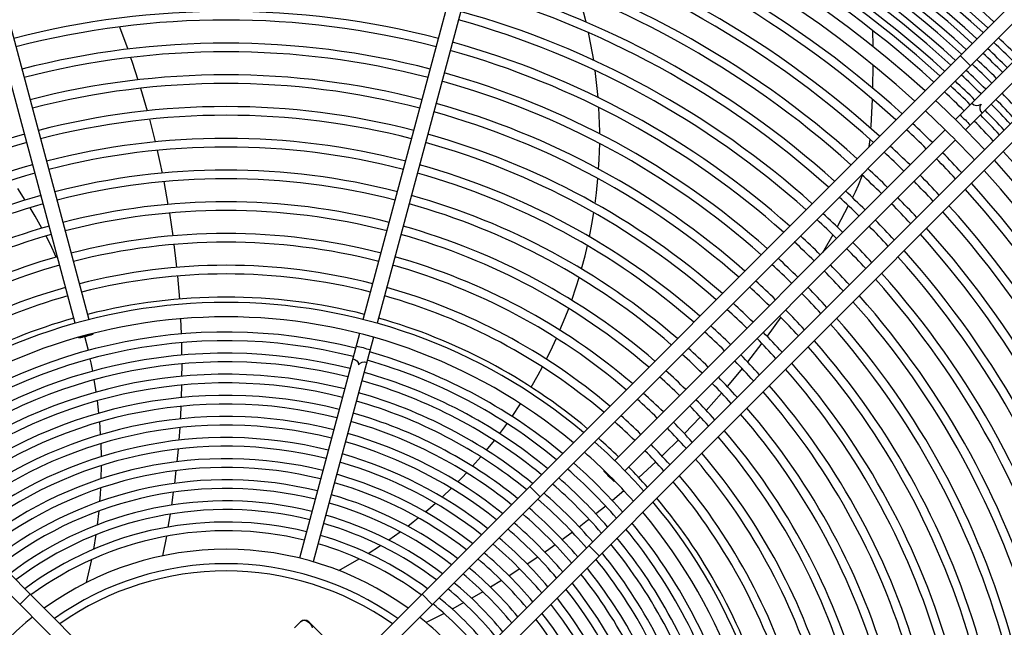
# Model space of a CAD drawing. Header units: centimetres. Extents: x -92429 to 178773, y 2337 to 428125.
# Tile 114 of 138: x 162467 to 162499, y 9543 to 9563. Entities that reach past the tile are written whole.
import ezdxf

# ---------------------------------------------------------------- set-up
doc = ezdxf.new("R2010")
doc.units = ezdxf.units.CM
doc.header["$LTSCALE"] = 50
doc.layers.add('WL_urządzenia', color=1, linetype='Continuous')

msp = doc.modelspace()

# ---------------------------------------------------------------- linework, layer by layer
at = {"layer": 'WL_urządzenia', "color": 1, "linetype": 'Continuous'}
for p, q in [((162465.552, 9567.54, 2170), (162469.439, 9553.033, 2170)), ((162478.252, 9553.033, 2170), (162482.139, 9567.54, 2170)), ((162468.992, 9552.913, 2170), (162465.105, 9567.42, 2170)), ((162482.587, 9567.42, 2170), (162478.7, 9552.913, 2170)), ((162470.311, 9541.457, 2170), (162446.282, 9565.485, 2170)), ((162501.409, 9565.485, 2170), (162477.381, 9541.457, 2170)), ((162445.955, 9565.157, 2170), (162469.921, 9541.191, 2170)), ((162477.771, 9541.191, 2170), (162501.737, 9565.157, 2170)), ((162503.31, 9563.584, 2170), (162479.344, 9539.618, 2170)), ((162479.609, 9539.228, 2170), (162503.638, 9563.256, 2170)), ((162485.418, 9562.58, 2170), (162485.268, 9563.157, 2170)), ((162470.424, 9562.431, 2170), (162470.685, 9561.717, 2170)), ((162497.279, 9559.454, 2170), (162500.392, 9562.568, 2170)), ((162485.515, 9562.146, 2170), (162485.494, 9562.244, 2170)), ((162485.66, 9561.357, 2170), (162485.515, 9562.146, 2170)), ((162494.614, 9562.321, 2170), (162494.626, 9561.806, 2170)), ((162500.72, 9562.24, 2170), (162497.606, 9559.126, 2170)), ((162497.761, 9561.182, 2170), (162497.434, 9561.51, 2170)), ((162470.778, 9561.448, 2170), (162470.829, 9561.296, 2170)), ((162470.829, 9561.296, 2170), (162471.013, 9560.729, 2170)), ((162494.629, 9561.208, 2170), (162494.617, 9560.466, 2170)), ((162485.801, 9560.163, 2170), (162485.708, 9561.028, 2170)), ((162471.096, 9560.459, 2170), (162471.306, 9559.736, 2170)), ((162494.605, 9560.112, 2170), (162494.559, 9559.24, 2170)), ((162485.85, 9559.074, 2170), (162485.823, 9559.842, 2170)), ((162471.38, 9559.464, 2170), (162471.564, 9558.738, 2170)), ((162485.851, 9558.998, 2170), (162485.85, 9559.074, 2170)), ((162486.332, 9548.507, 2170), (162496.951, 9559.126, 2170)), ((162494.559, 9559.24, 2170), (162494.554, 9559.176, 2170)), ((162485.833, 9558.167, 2170), (162485.849, 9558.685, 2170)), ((162497.279, 9558.799, 2170), (162486.659, 9548.179, 2170)), ((162494.527, 9558.81, 2170), (162494.503, 9558.586, 2170)), ((162494.528, 9558.828, 2170), (162494.527, 9558.81, 2170)), ((162471.629, 9558.465, 2170), (162471.715, 9558.079, 2170)), ((162494.503, 9558.586, 2170), (162494.502, 9558.578, 2170)), ((162471.715, 9558.079, 2170), (162471.788, 9557.736, 2170)), ((162485.816, 9557.864, 2170), (162485.825, 9558.007, 2170)), ((162485.825, 9558.007, 2170), (162485.833, 9558.167, 2170)), ((162471.843, 9557.462, 2170), (162471.978, 9556.73, 2170)), ((162485.747, 9557.102, 2170), (162485.793, 9557.56, 2170)), ((162494.274, 9557.632, 2170), (162494.159, 9557.34, 2170)), ((162494.287, 9557.668, 2170), (162494.274, 9557.632, 2170)), ((162467.393, 9556.871, 2170), (162467.152, 9557.24, 2170)), ((162485.704, 9556.762, 2170), (162485.747, 9557.102, 2170)), ((162494.059, 9557.124, 2170), (162493.971, 9556.949, 2170)), ((162494.159, 9557.34, 2170), (162494.059, 9557.124, 2170)), ((162467.706, 9556.356, 2170), (162467.545, 9556.626, 2170)), ((162472.023, 9556.455, 2170), (162472.025, 9556.447, 2170)), ((162472.025, 9556.447, 2170), (162472.133, 9555.721, 2170)), ((162485.597, 9556.096, 2170), (162485.66, 9556.467, 2170)), ((162493.839, 9556.69, 2170), (162493.478, 9556.011, 2170)), ((162467.925, 9555.966, 2170), (162467.706, 9556.356, 2170)), ((162485.519, 9555.694, 2170), (162485.597, 9556.096, 2170)), ((162468.198, 9555.44, 2170), (162468.058, 9555.715, 2170)), ((162493.338, 9555.759, 2170), (162493.047, 9555.251, 2170)), ((162468.39, 9555.04, 2170), (162468.198, 9555.44, 2170)), ((162472.17, 9555.445, 2170), (162472.245, 9554.809, 2170)), ((162485.379, 9555.085, 2170), (162485.456, 9555.408, 2170)), ((162493.047, 9555.251, 2170), (162493.007, 9555.182, 2170)), ((162485.266, 9554.659, 2170), (162485.379, 9555.085, 2170)), ((162472.245, 9554.809, 2170), (162472.255, 9554.709, 2170)), ((162472.282, 9554.432, 2170), (162472.343, 9553.694, 2170)), ((162485.093, 9554.082, 2170), (162485.186, 9554.383, 2170)), ((162484.95, 9553.659, 2170), (162485.093, 9554.082, 2170)), ((162484.741, 9553.103, 2170), (162484.853, 9553.391, 2170)), ((162491.855, 9553.375, 2170), (162491.83, 9553.339, 2170)), ((162472.381, 9553.059, 2170), (162472.401, 9552.571, 2170)), ((162484.572, 9552.693, 2170), (162484.741, 9553.103, 2170)), ((162491.669, 9553.107, 2170), (162491.228, 9552.497, 2170)), ((162469.118, 9552.443, 2170), (162469.112, 9552.465, 2170)), ((162469.421, 9552.045, 2170), (162469.31, 9552.485, 2170)), ((162469.559, 9552.585, 2170), (162469.565, 9552.562, 2170)), ((162478.132, 9552.585, 2170), (162476.201, 9545.378, 2170)), ((162478.58, 9552.465, 2170), (162476.648, 9545.258, 2170)), ((162484.331, 9552.16, 2170), (162484.459, 9552.435, 2170)), ((162472.409, 9552.293, 2170), (162472.416, 9551.893, 2170)), ((162484.136, 9551.763, 2170), (162484.331, 9552.16, 2170)), ((162491.06, 9552.271, 2170), (162490.601, 9551.679, 2170)), ((162469.51, 9551.643, 2170), (162469.482, 9551.773, 2170)), ((162469.562, 9551.381, 2170), (162469.51, 9551.643, 2170)), ((162472.418, 9551.549, 2170), (162472.416, 9551.212, 2170)), ((162472.418, 9551.613, 2170), (162472.418, 9551.549, 2170)), ((162483.872, 9551.265, 2170), (162484.007, 9551.515, 2170)), ((162490.425, 9551.46, 2170), (162490.174, 9551.154, 2170)), ((162469.675, 9550.709, 2170), (162469.611, 9551.106, 2170)), ((162483.644, 9550.868, 2170), (162483.872, 9551.265, 2170)), ((162490.174, 9551.154, 2170), (162489.949, 9550.886, 2170)), ((162472.412, 9550.932, 2170), (162472.401, 9550.53, 2170)), ((162469.759, 9550.029, 2170), (162469.712, 9550.431, 2170)), ((162489.767, 9550.673, 2170), (162489.273, 9550.117, 2170)), ((162472.391, 9550.25, 2170), (162472.376, 9549.944, 2170)), ((162483.037, 9549.923, 2170), (162483.308, 9550.328, 2170)), ((162472.376, 9549.944, 2170), (162472.371, 9549.846, 2170)), ((162489.079, 9549.905, 2170), (162488.574, 9549.373, 2170)), ((162489.085, 9549.911, 2170), (162489.079, 9549.905, 2170)), ((162469.8, 9549.553, 2170), (162469.785, 9549.747, 2170)), ((162469.813, 9549.339, 2170), (162469.8, 9549.553, 2170)), ((162472.354, 9549.565, 2170), (162472.325, 9549.159, 2170)), ((162482.638, 9549.374, 2170), (162482.798, 9549.588, 2170)), ((162482.798, 9549.588, 2170), (162482.876, 9549.696, 2170)), ((162482.214, 9548.841, 2170), (162482.467, 9549.153, 2170)), ((162488.379, 9549.174, 2170), (162487.923, 9548.724, 2170)), ((162469.838, 9548.639, 2170), (162469.827, 9549.053, 2170)), ((162472.301, 9548.877, 2170), (162472.263, 9548.47, 2170)), ((162481.764, 9548.323, 2170), (162482.032, 9548.626, 2170)), ((162487.923, 9548.724, 2170), (162487.851, 9548.654, 2170)), ((162469.831, 9547.925, 2170), (162469.839, 9548.348, 2170)), ((162487.65, 9548.462, 2170), (162487.105, 9547.959, 2170)), ((162472.233, 9548.186, 2170), (162472.185, 9547.776, 2170)), ((162481.289, 9547.821, 2170), (162481.438, 9547.974, 2170)), ((162481.438, 9547.974, 2170), (162481.572, 9548.115, 2170)), ((162485.987, 9548.162, 2170), (162486.004, 9548.179, 2170)), ((162469.806, 9547.416, 2170), (162469.818, 9547.628, 2170)), ((162480.784, 9547.334, 2170), (162481.085, 9547.619, 2170)), ((162483.928, 9547.349, 2170), (162483.6, 9547.677, 2170)), ((162486.332, 9547.851, 2170), (162486.315, 9547.835, 2170)), ((162469.79, 9547.196, 2170), (162469.806, 9547.416, 2170)), ((162472.148, 9547.49, 2170), (162472.091, 9547.078, 2170)), ((162486.628, 9547.539, 2170), (162486.256, 9547.223, 2170)), ((162480.25, 9546.862, 2170), (162480.569, 9547.138, 2170)), ((162486.042, 9547.045, 2170), (162485.731, 9546.793, 2170)), ((162469.713, 9546.445, 2170), (162469.763, 9546.891, 2170)), ((162472.037, 9546.731, 2170), (162471.978, 9546.373, 2170)), ((162472.047, 9546.789, 2170), (162472.037, 9546.731, 2170)), ((162479.854, 9546.539, 2170), (162480.02, 9546.672, 2170)), ((162485.512, 9546.62, 2170), (162485.462, 9546.58, 2170)), ((162479.68, 9546.404, 2170), (162479.854, 9546.539, 2170)), ((162485.462, 9546.58, 2170), (162485.195, 9546.374, 2170)), ((162469.593, 9545.666, 2170), (162469.669, 9546.13, 2170)), ((162471.927, 9546.081, 2170), (162471.806, 9545.449, 2170)), ((162479.071, 9545.959, 2170), (162479.435, 9546.22, 2170)), ((162484.972, 9546.205, 2170), (162484.648, 9545.966, 2170)), ((162478.412, 9545.526, 2170), (162478.807, 9545.78, 2170)), ((162484.42, 9545.802, 2170), (162484.17, 9545.625, 2170)), ((162485.829, 9545.448, 2170), (162485.501, 9545.776, 2170)), ((162477.463, 9544.981, 2170), (162478.124, 9545.351, 2170)), ((162483.858, 9545.409, 2170), (162483.521, 9545.182, 2170)), ((162484.17, 9545.625, 2170), (162484.09, 9545.569, 2170)), ((162469.364, 9544.596, 2170), (162469.531, 9545.335, 2170)), ((162483.284, 9545.027, 2170), (162482.94, 9544.806, 2170)), ((162482.697, 9544.655, 2170), (162482.345, 9544.441, 2170)), ((162467.549, 9544.219, 2170), (162467.221, 9543.891, 2170)), ((162480.47, 9543.891, 2170), (162480.142, 9544.219, 2170)), ((162482.097, 9544.294, 2170), (162481.736, 9544.085, 2170)), ((162481.431, 9543.914, 2170), (162481.111, 9543.74, 2170)), ((162481.482, 9543.942, 2170), (162481.431, 9543.914, 2170)), ((162480.85, 9543.6, 2170), (162480.278, 9543.307, 2170)), ((162476.041, 9543.133, 2170), (162476.238, 9543.33, 2170)), ((162476.238, 9543.33, 2170), (162476.254, 9543.344, 2170)), ((162476.254, 9543.344, 2170), (162476.271, 9543.356, 2170)), ((162476.271, 9543.356, 2170), (162476.293, 9543.367, 2170)), ((162476.293, 9543.367, 2170), (162476.314, 9543.375, 2170)), ((162476.314, 9543.375, 2170), (162476.345, 9543.38, 2170)), ((162476.345, 9543.38, 2170), (162476.372, 9543.38, 2170)), ((162476.372, 9543.38, 2170), (162476.418, 9543.368, 2170)), ((162476.418, 9543.368, 2170), (162476.458, 9543.346, 2170)), ((162476.458, 9543.346, 2170), (162476.494, 9543.319, 2170)), ((162476.494, 9543.319, 2170), (162476.526, 9543.289, 2170)), ((162477.549, 9542.281, 2170), (162476.5, 9543.33, 2170)), ((162476.526, 9543.289, 2170), (162476.555, 9543.258, 2170)), ((162476.555, 9543.258, 2170), (162476.582, 9543.222, 2170)), ((162476.582, 9543.222, 2170), (162476.604, 9543.182, 2170)), ((162476.604, 9543.182, 2170), (162476.616, 9543.136, 2170))]:
    msp.add_line(p, q, dxfattribs=at)
for points in [[(162497.808, 9559.983, 0.407676), (162498.104, 9559.952, 0.407676), (162498.136, 9559.655)], [(162497.429, 9559.604, 0.037253), (162497.599, 9559.446, 0.037253), (162497.756, 9559.276)], [(162469.118, 9552.443, 0.037253), (162469.339, 9552.511, 0.037253), (162469.565, 9552.562)], [(162469.344, 9552.494, 0.037253), (162469.118, 9552.443)], [(162469.565, 9552.562, 0.037253), (162469.344, 9552.494)], [(162478.026, 9552.189, 0.037253), (162478.252, 9552.138, 0.037253), (162478.473, 9552.069)], [(162477.914, 9551.772, -0.374287), (162478.103, 9551.582, -0.374287), (162478.362, 9551.652)], [(162486.145, 9547.992, 0.037253), (162485.987, 9548.162)], [(162485.987, 9548.162, 0.037253), (162486.157, 9548.005, 0.037253), (162486.315, 9547.835)], [(162486.315, 9547.835, 0.037253), (162486.145, 9547.992)]]:
    msp.add_lwpolyline(points, format="xyb", dxfattribs=at)
msp.add_circle((162473.846, 9535.693, 2170), 47.277, dxfattribs=at)
for centre, radius, start, end in [((162473.846, 9535.693, 2170), 47.277, 49.4416, 40.5584), ((162473.846, 9535.693, 2170), 42.566, 47.9961, 42.0039), ((162473.846, 9535.693, 2170), 42.222, 48.0205, 41.9795), ((162473.846, 9535.693, 2170), 42.012, 48.0356, 41.9644), ((162473.846, 9535.693, 2170), 36.501, 47.4744, 74.6362), ((162473.846, 9535.693, 2170), 36.011, 47.5082, 74.6313), ((162473.846, 9535.693, 2170), 36.223, 47.4935, 74.6334), ((162473.846, 9535.693, 2170), 35.732, 47.5277, 74.6284), ((162473.846, 9535.693, 2170), 35.52, 47.5429, 74.6262), ((162473.846, 9535.693, 2170), 35.029, 47.5785, 74.6209), ((162473.846, 9535.693, 2170), 35.242, 47.5629, 74.6232), ((162473.846, 9535.693, 2170), 34.751, 47.5992, 74.6179), ((162473.846, 9535.693, 2170), 33.372, 47.7066, 132.2934), ((162473.846, 9535.693, 2170), 34.538, 47.6152, 74.6155), ((162473.846, 9535.693, 2170), 32.908, 47.7448, 132.2552), ((162473.846, 9535.693, 2170), 34.048, 47.6529, 74.61), ((162473.846, 9535.693, 2170), 34.26, 47.6364, 74.6124), ((162473.846, 9535.693, 2170), 33.769, 47.6748, 74.6068), ((162473.846, 9535.693, 2170), 32.329, 47.794, 74.5893), ((162473.846, 9535.693, 2170), 32.051, 47.8183, 74.5857), ((162473.846, 9535.693, 2170), 31.032, 47.9109, 74.5721), ((162473.846, 9535.693, 2170), 31.31, 47.8851, 74.5759), ((162473.846, 9535.693, 2170), 30.291, 47.9822, 74.5616), ((162473.846, 9535.693, 2170), 30.013, 48.0099, 74.5576), ((162473.846, 9535.693, 2170), 29.272, 48.0861, 74.5464), ((162473.846, 9535.693, 2170), 28.994, 48.1157, 74.542), ((162473.846, 9535.693, 2170), 27.234, 75.4876, 104.5124), ((162473.846, 9535.693, 2170), 28.253, 48.1975, 74.53), ((162473.846, 9535.693, 2170), 26.956, 75.4926, 104.5074), ((162473.846, 9535.693, 2170), 27.975, 48.2293, 74.5253), ((162473.846, 9535.693, 2170), 26.215, 75.5065, 104.4935), ((162473.846, 9535.693, 2170), 27.234, 48.3173, 74.5124), ((162473.846, 9535.693, 2170), 36.011, 45.3687, 46.7702), ((162473.846, 9535.693, 2170), 36.223, 45.3666, 46.7598), ((162473.846, 9535.693, 2170), 25.937, 75.512, 104.488), ((162473.846, 9535.693, 2170), 26.956, 48.3516, 74.5074), ((162473.846, 9535.693, 2170), 35.52, 45.3738, 46.7947), ((162473.846, 9535.693, 2170), 35.732, 45.3716, 46.784), ((162473.846, 9535.693, 2170), 35.029, 45.3791, 46.8198), ((162473.846, 9535.693, 2170), 35.242, 45.3768, 46.8088), ((162473.846, 9535.693, 2170), 25.196, 75.527, 104.473), ((162473.846, 9535.693, 2170), 26.215, 48.4464, 74.4935), ((162473.846, 9535.693, 2170), 34.538, 45.3845, 46.8457), ((162473.846, 9535.693, 2170), 34.751, 45.3821, 46.8344), ((162473.846, 9535.693, 2170), 24.918, 75.5329, 104.4671), ((162473.846, 9535.693, 2170), 25.937, 48.4834, 74.488), ((162473.846, 9535.693, 2170), 34.048, 45.39, 46.8723), ((162473.846, 9535.693, 2170), 34.26, 45.3876, 46.8607), ((162473.846, 9535.693, 2170), 33.769, 45.3932, 46.8877), ((162473.846, 9535.693, 2170), 35.029, 43.1802, 44.6209), ((162473.846, 9535.693, 2170), 25.196, 48.586, 74.473), ((162473.846, 9535.693, 2170), 33.372, 43.0898, 46.9102), ((162473.846, 9535.693, 2170), 34.538, 43.1543, 44.6155), ((162473.846, 9535.693, 2170), 34.751, 43.1656, 44.6179), ((162473.846, 9535.693, 2170), 24.177, 75.5492, 104.4508), ((162473.846, 9535.693, 2170), 23.899, 75.5556, 104.4444), ((162473.846, 9535.693, 2170), 24.918, 48.626, 74.4671), ((162473.846, 9535.693, 2170), 32.908, 43.0629, 46.9371), ((162473.846, 9535.693, 2170), 34.048, 43.1277, 44.61), ((162473.846, 9535.693, 2170), 34.26, 43.1393, 44.6124), ((162473.846, 9535.693, 2170), 32.329, 45.4107, 46.9719), ((162473.846, 9535.693, 2170), 33.769, 43.1123, 44.6068), ((162473.846, 9535.693, 2170), 24.177, 105.5492, 131.2627), ((162473.846, 9535.693, 2170), 24.177, 48.7373, 74.4508), ((162473.846, 9535.693, 2170), 32.051, 45.4143, 46.989), ((162473.846, 9535.693, 2170), 23.899, 105.5556, 131.2191), ((162473.846, 9535.693, 2170), 23.158, 75.5734, 104.4266), ((162473.846, 9535.693, 2170), 23.899, 48.7809, 74.4444), ((162473.846, 9535.693, 2170), 22.88, 75.5804, 104.4196), ((162473.846, 9535.693, 2170), 31.032, 45.4279, 47.0543), ((162473.846, 9535.693, 2170), 31.31, 45.4241, 47.0361), ((162473.846, 9535.693, 2170), 32.329, 43.0281, 44.5893), ((162473.846, 9535.693, 2170), 33.769, 15.3932, 42.3252), ((162473.846, 9535.693, 2170), 23.158, 105.5734, 131.098), ((162473.846, 9535.693, 2170), 23.158, 48.902, 74.4266), ((162473.846, 9535.693, 2170), 32.051, 43.011, 44.5857), ((162473.846, 9535.693, 2170), 33.372, 317.7066, 42.2934), ((162473.846, 9535.693, 2170), 22.88, 105.5804, 131.0505), ((162473.846, 9535.693, 2170), 22.139, 75.5998, 104.4002), ((162473.846, 9535.693, 2170), 22.88, 48.9495, 74.4196), ((162473.846, 9535.693, 2170), 30.013, 45.4424, 47.1241), ((162473.846, 9535.693, 2170), 30.291, 45.4384, 47.1046), ((162473.846, 9535.693, 2170), 32.908, 317.7448, 42.2552), ((162473.846, 9535.693, 2170), 21.861, 75.6074, 104.3926), ((162473.846, 9535.693, 2170), 31.032, 42.9457, 44.5721), ((162473.846, 9535.693, 2170), 31.31, 42.9639, 44.5759), ((162473.846, 9535.693, 2170), 32.329, 15.4107, 42.206), ((162473.846, 9535.693, 2170), 29.272, 45.4536, 47.1779), ((162473.846, 9535.693, 2170), 32.051, 15.4143, 42.1817), ((162473.846, 9535.693, 2170), 22.139, 105.5998, 130.9181), ((162473.846, 9535.693, 2170), 21.861, 105.6074, 130.8661), ((162473.846, 9535.693, 2170), 21.12, 75.6287, 104.3713), ((162473.846, 9535.693, 2170), 21.861, 49.1339, 74.3926), ((162473.846, 9535.693, 2170), 22.139, 49.0819, 74.4002), ((162473.846, 9535.693, 2170), 28.994, 45.458, 47.1988), ((162473.846, 9535.693, 2170), 30.013, 42.8759, 44.5576), ((162473.846, 9535.693, 2170), 30.291, 42.8954, 44.5616), ((162473.846, 9535.693, 2170), 20.842, 75.6371, 104.3629), ((162473.846, 9535.693, 2170), 28.253, 45.47, 47.2565), ((162473.846, 9535.693, 2170), 31.032, 15.4279, 42.0891), ((162473.846, 9535.693, 2170), 31.31, 15.4241, 42.1149), ((162473.846, 9535.693, 2170), 27.975, 45.4747, 47.2789), ((162473.846, 9535.693, 2170), 29.272, 42.8221, 44.5464), ((162473.846, 9535.693, 2170), 21.12, 105.6287, 130.7208), ((162473.846, 9535.693, 2170), 20.101, 75.6606, 104.3394), ((162473.846, 9535.693, 2170), 21.12, 49.2792, 74.3713), ((162473.846, 9535.693, 2170), 28.994, 42.8012, 44.542), ((162473.846, 9535.693, 2170), 30.291, 15.4384, 42.0178), ((162473.846, 9535.693, 2170), 20.842, 105.6371, 130.6636), ((162473.846, 9535.693, 2170), 19.823, 75.6699, 104.3301), ((162473.846, 9535.693, 2170), 20.842, 49.3364, 74.3629), ((162473.846, 9535.693, 2170), 26.956, 45.4926, 47.3651), ((162473.846, 9535.693, 2170), 27.234, 45.4876, 47.341), ((162473.846, 9535.693, 2170), 28.253, 42.7435, 44.53), ((162473.846, 9535.693, 2170), 30.013, 15.4424, 41.9901), ((162473.846, 9535.693, 2170), 27.975, 42.7211, 44.5253), ((162473.846, 9535.693, 2170), 29.272, 15.4536, 41.9139), ((162473.846, 9535.693, 2170), 20.101, 105.6606, 130.5034), ((162473.846, 9535.693, 2170), 20.101, 49.4966, 74.3394), ((162473.846, 9535.693, 2170), 26.215, 45.5065, 47.432), ((162473.846, 9535.693, 2170), 28.994, 15.458, 41.8843), ((162473.846, 9535.693, 2170), 19.823, 105.6699, 130.4402), ((162473.846, 9535.693, 2170), 19.082, 75.6959, 104.3041), ((162473.846, 9535.693, 2170), 19.823, 49.5598, 74.3301), ((162473.846, 9535.693, 2170), 25.937, 45.512, 47.4581), ((162473.846, 9535.693, 2170), 26.956, 42.6349, 44.5074), ((162473.846, 9535.693, 2170), 27.234, 42.659, 44.5124), ((162473.846, 9535.693, 2170), 28.253, 15.47, 41.8025), ((162473.846, 9535.693, 2170), 18.804, 75.7062, 104.2938), ((162473.846, 9535.693, 2170), 25.196, 45.527, 47.5304), ((162473.846, 9535.693, 2170), 27.975, 15.4747, 41.7707), ((162473.846, 9535.693, 2170), 19.082, 105.6959, 130.2628), ((162473.846, 9535.693, 2170), 19.082, 49.7372, 74.3041), ((162473.846, 9535.693, 2170), 24.918, 45.5329, 47.5587), ((162473.846, 9535.693, 2170), 26.215, 42.568, 44.4935), ((162473.846, 9535.693, 2170), 18.804, 105.7062, 130.1926), ((162473.846, 9535.693, 2170), 17.891, 50.0533, 129.9467), ((162473.846, 9535.693, 2170), 18.063, 75.7351, 104.2649), ((162473.846, 9535.693, 2170), 18.804, 49.8074, 74.2938), ((162473.846, 9535.693, 2170), 25.937, 42.5419, 44.488), ((162473.846, 9535.693, 2170), 26.956, 15.4926, 41.6484), ((162473.846, 9535.693, 2170), 27.234, 15.4876, 41.6827), ((162473.846, 9535.693, 2170), 23.899, 45.5556, 47.6679), ((162473.846, 9535.693, 2170), 24.177, 45.5492, 47.6372), ((162473.846, 9535.693, 2170), 25.196, 42.4696, 44.473), ((162473.846, 9535.693, 2170), 18.063, 105.7351, 129.9949), ((162473.846, 9535.693, 2170), 17.428, 50.1881, 129.8119), ((162473.846, 9535.693, 2170), 18.063, 50.0051, 74.2649), ((162473.846, 9535.693, 2170), 24.918, 42.4413, 44.4671), ((162473.846, 9535.693, 2170), 26.215, 15.5065, 41.5536), ((162473.846, 9535.693, 2170), 16.94, 75.7839, 129.6621), ((162473.846, 9535.693, 2170), 22.88, 45.5804, 47.7868), ((162473.846, 9535.693, 2170), 23.158, 45.5734, 47.7533), ((162473.846, 9535.693, 2170), 24.177, 42.3628, 44.4508), ((162473.846, 9535.693, 2170), 25.937, 15.512, 41.5166), ((162473.846, 9535.693, 2170), 16.662, 75.797, 129.5728), ((162473.846, 9535.693, 2170), 23.899, 42.3321, 44.4444), ((162473.846, 9535.693, 2170), 25.196, 15.527, 41.414), ((162473.846, 9535.693, 2170), 16.94, 50.3379, 74.2161), ((162473.846, 9535.693, 2170), 22.139, 45.5998, 47.8801), ((162473.846, 9535.693, 2170), 24.918, 15.5329, 41.374), ((162473.846, 9535.693, 2170), 16.262, 75.8165, 129.439), ((162473.846, 9535.693, 2170), 15.984, 75.8307, 129.342), ((162473.846, 9535.693, 2170), 16.662, 50.4272, 74.203), ((162473.846, 9535.693, 2170), 21.861, 45.6074, 47.9168), ((162473.846, 9535.693, 2170), 22.88, 42.2132, 44.4196), ((162473.846, 9535.693, 2170), 23.158, 42.2467, 44.4266), ((162473.846, 9535.693, 2170), 21.12, 45.6287, 48.0192), ((162473.846, 9535.693, 2170), 23.899, 15.5556, 41.2191), ((162473.846, 9535.693, 2170), 24.177, 15.5492, 41.2627), ((162473.846, 9535.693, 2170), 15.585, 75.852, 129.1964), ((162473.846, 9535.693, 2170), 15.984, 50.658, 74.1693), ((162473.846, 9535.693, 2170), 16.262, 50.561, 74.1835), ((162473.846, 9535.693, 2170), 20.842, 45.6371, 48.0595), ((162473.846, 9535.693, 2170), 22.139, 42.1199, 44.4002), ((162473.846, 9535.693, 2170), 15.307, 75.8675, 129.0906), ((162473.846, 9535.693, 2170), 21.861, 42.0832, 44.3926), ((162473.846, 9535.693, 2170), 23.158, 15.5734, 41.098), ((162473.846, 9535.693, 2170), 14.907, 75.8908, 128.9317), ((162473.846, 9535.693, 2170), 15.307, 50.9094, 74.1325), ((162473.846, 9535.693, 2170), 15.585, 50.8036, 74.148), ((162473.846, 9535.693, 2170), 19.823, 45.6699, 48.217), ((162473.846, 9535.693, 2170), 20.101, 45.6606, 48.1724), ((162473.846, 9535.693, 2170), 21.12, 41.9808, 44.3713), ((162473.846, 9535.693, 2170), 22.88, 15.5804, 41.0505), ((162473.846, 9535.693, 2170), 14.629, 75.9077, 128.8158), ((162473.846, 9535.693, 2170), 20.842, 41.9405, 44.3629), ((162473.846, 9535.693, 2170), 22.139, 15.5998, 40.9181), ((162473.846, 9535.693, 2170), 14.23, 75.9332, 128.6415), ((162473.846, 9535.693, 2170), 14.907, 51.0683, 74.1092), ((162473.846, 9535.693, 2170), 19.082, 45.6959, 48.342), ((162473.846, 9535.693, 2170), 21.861, 15.6074, 40.8661), ((162473.846, 9535.693, 2170), 13.951, 75.9518, 128.5142), ((162473.846, 9535.693, 2170), 14.629, 51.1842, 74.0923), ((162473.846, 9535.693, 2170), 18.804, 45.7062, 48.3915), ((162473.846, 9535.693, 2170), 19.823, 41.783, 44.3301), ((162473.846, 9535.693, 2170), 20.101, 41.8276, 44.3394), ((162473.846, 9535.693, 2170), 21.12, 15.6287, 40.7208), ((162473.846, 9535.693, 2170), 13.552, 75.9799, 128.3222), ((162473.846, 9535.693, 2170), 14.23, 51.3585, 74.0668), ((162473.846, 9535.693, 2170), 18.063, 45.7351, 48.5308), ((162473.846, 9535.693, 2170), 20.842, 15.6371, 40.6636), ((162473.846, 9535.693, 2170), 13.274, 76.0004, 128.1816), ((162473.846, 9535.693, 2170), 13.951, 51.4858, 74.0482), ((162473.846, 9535.693, 2170), 17.891, 41.4353, 48.5647), ((162473.846, 9535.693, 2170), 18.804, 41.6085, 44.2938), ((162473.846, 9535.693, 2170), 19.082, 41.658, 44.3041), ((162473.846, 9535.693, 2170), 12.874, 76.0314, 127.969), ((162473.846, 9535.693, 2170), 13.552, 51.6778, 74.0201), ((162473.846, 9535.693, 2170), 17.428, 41.3403, 48.6597), ((162473.846, 9535.693, 2170), 19.823, 15.6699, 40.4402), ((162473.846, 9535.693, 2170), 20.101, 15.6606, 40.5034), ((162473.846, 9535.693, 2170), 12.596, 76.0542, 127.8129), ((162473.846, 9535.693, 2170), 13.274, 51.8184, 73.9996), ((162473.846, 9535.693, 2170), 16.662, 41.1719, 48.8281), ((162473.846, 9535.693, 2170), 16.94, 41.2348, 48.7652), ((162473.846, 9535.693, 2170), 18.063, 41.4692, 44.2649), ((162473.846, 9535.693, 2170), 12.197, 76.0887, 127.5762), ((162473.846, 9535.693, 2170), 12.874, 52.031, 73.9686), ((162473.846, 9535.693, 2170), 16.262, 41.0777, 48.9223), ((162473.846, 9535.693, 2170), 19.082, 15.6959, 40.2628), ((162473.846, 9535.693, 2170), 11.919, 76.1141, 127.402), ((162473.846, 9535.693, 2170), 12.596, 52.1871, 73.9458), ((162473.846, 9535.693, 2170), 15.984, 41.0093, 48.9907), ((162473.846, 9535.693, 2170), 18.804, 15.7062, 40.1926), ((162473.846, 9535.693, 2170), 12.197, 52.4238, 73.9113), ((162473.846, 9535.693, 2170), 15.307, 40.8324, 49.1676), ((162473.846, 9535.693, 2170), 15.585, 40.9069, 49.0931), ((162473.846, 9535.693, 2170), 18.063, 15.7351, 39.9949), ((162473.846, 9535.693, 2170), 11.519, 76.1528, 127.1369), ((162473.846, 9535.693, 2170), 11.241, 76.1813, 126.9411), ((162473.846, 9535.693, 2170), 11.919, 52.598, 73.8858), ((162473.846, 9535.693, 2170), 14.907, 40.7205, 49.2795), ((162473.846, 9535.693, 2170), 17.891, 320.0533, 39.9467), ((162473.846, 9535.693, 2170), 11.519, 52.8631, 73.8472), ((162473.846, 9535.693, 2170), 14.629, 40.639, 49.361), ((162473.846, 9535.693, 2170), 17.428, 320.1881, 39.8119), ((162473.846, 9535.693, 2170), 10.842, 76.2249, 126.642), ((162473.846, 9535.693, 2170), 11.241, 53.0589, 73.8187), ((162473.846, 9535.693, 2170), 13.951, 40.4267, 49.5733), ((162473.846, 9535.693, 2170), 14.23, 40.5163, 49.4837), ((162473.846, 9535.693, 2170), 16.662, 15.797, 39.5728), ((162473.846, 9535.693, 2170), 16.94, 15.7839, 39.6621), ((162473.846, 9535.693, 2170), 10.563, 76.2571, 126.4203), ((162473.846, 9535.693, 2170), 10.842, 53.358, 73.7751), ((162473.846, 9535.693, 2170), 13.552, 40.2916, 49.7084), ((162473.846, 9535.693, 2170), 16.262, 15.8165, 39.439), ((162473.846, 9535.693, 2170), 9.967, 54.0971, 125.9029), ((162473.846, 9535.693, 2170), 10.563, 53.5797, 73.7429), ((162473.846, 9535.693, 2170), 13.274, 40.1927, 49.8073), ((162473.846, 9535.693, 2170), 15.984, 15.8307, 39.342), ((162473.846, 9535.693, 2170), 12.596, 39.9335, 50.0665), ((162473.846, 9535.693, 2170), 12.874, 40.0432, 49.9568), ((162473.846, 9535.693, 2170), 15.307, 15.8675, 39.0906), ((162473.846, 9535.693, 2170), 15.585, 15.852, 39.1964), ((162473.846, 9535.693, 2170), 9.504, 54.5449, 125.4551), ((162473.846, 9535.693, 2170), 12.197, 39.7671, 50.2329), ((162473.846, 9535.693, 2170), 14.907, 15.8908, 38.9317), ((162473.846, 9535.693, 2170), 9.27, 54.7878, 125.2122), ((162473.846, 9535.693, 2170), 11.919, 39.6446, 50.3554), ((162473.846, 9535.693, 2170), 14.629, 15.9077, 38.8158), ((162473.846, 9535.693, 2170), 11.519, 39.4583, 50.5417), ((162473.846, 9535.693, 2170), 14.23, 15.9332, 38.6415), ((162473.846, 9535.693, 2170), 10.842, 39.1108, 50.8892), ((162473.846, 9535.693, 2170), 11.241, 39.3208, 50.6792), ((162473.846, 9535.693, 2170), 13.552, 15.9799, 38.3222), ((162473.846, 9535.693, 2170), 13.951, 15.9518, 38.5142), ((162473.846, 9535.693, 2170), 10.563, 38.9552, 51.0448), ((162473.846, 9535.693, 2170), 13.274, 16.0004, 38.1816), ((162473.846, 9535.693, 2170), 9.967, 128.5921, 141.4079), ((162473.846, 9535.693, 2170), 9.967, 38.5921, 51.4079), ((162473.846, 9535.693, 2170), 12.874, 16.0314, 37.969), ((162476.369, 9543.199, 2170), 0.185, 45, 135), ((162473.846, 9535.693, 2170), 12.596, 16.0542, 37.8129)]:
    msp.add_arc(centre, radius, start, end, dxfattribs=at)

doc.saveas('drawing.dxf')
